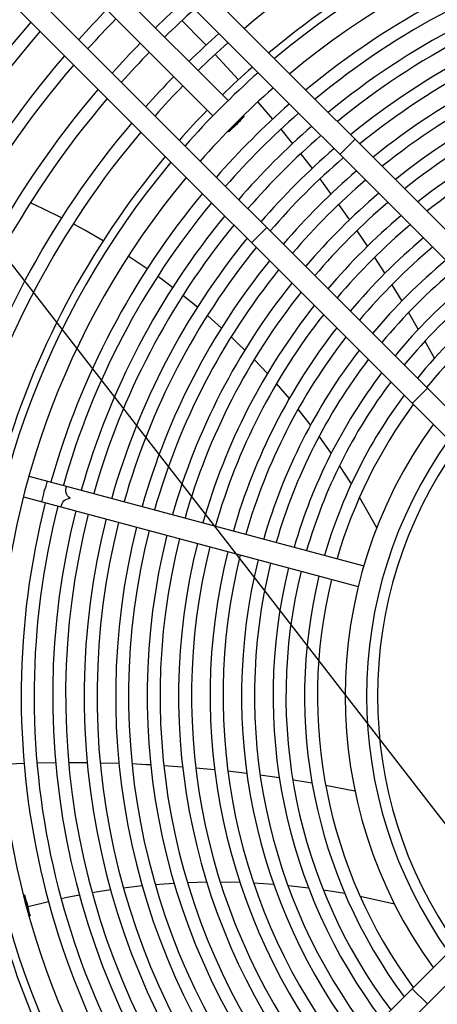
# Model space of a CAD drawing. Header units: centimetres. Extents: x -92429 to 178773, y 2337 to 428125.
# Tile 85 of 138: x 162351 to 162360, y 9409 to 9430. Entities that reach past the tile are written whole.
import ezdxf

# ---------------------------------------------------------------- set-up
doc = ezdxf.new("R2010")
doc.units = ezdxf.units.CM
doc.header["$LTSCALE"] = 50
doc.layers.add('WL_opisy', color=7, linetype='Continuous')
doc.layers.add('WL_urządzenia', color=1, linetype='Continuous')

msp = doc.modelspace()

# ---------------------------------------------------------------- linework, layer by layer
at = {"layer": 'WL_opisy'}
msp.add_line((162266.595, 9533.569, 2170), (162405.308, 9354.61, 2170), dxfattribs=at)
at = {"layer": 'WL_urządzenia', "color": 1, "linetype": 'Continuous'}
for p, q in [((162364.216, 9421.665, 2170), (162340.187, 9445.694, 2170)), ((162339.859, 9445.366, 2170), (162363.825, 9421.4, 2170)), ((162362.252, 9419.827, 2170), (162338.286, 9443.793, 2170)), ((162337.959, 9443.465, 2170), (162361.987, 9419.437, 2170)), ((162344.645, 9439.335, 2170), (162355.264, 9428.715, 2170)), ((162354.937, 9428.388, 2170), (162344.317, 9439.007, 2170)), ((162354.269, 9430.435, 2170), (162354.72, 9429.979, 2170)), ((162354.72, 9429.979, 2170), (162354.79, 9429.907, 2170)), ((162354.982, 9429.706, 2170), (162355.484, 9429.161, 2170)), ((162355.905, 9428.684, 2170), (162356.221, 9428.312, 2170)), ((162355.592, 9428.388, 2170), (162355.609, 9428.371, 2170)), ((162355.281, 9428.043, 2170), (162355.264, 9428.06, 2170)), ((162356.399, 9428.098, 2170), (162356.651, 9427.787, 2170)), ((162357.996, 9427.885, 2170), (162357.668, 9427.557, 2170)), ((162356.824, 9427.568, 2170), (162356.864, 9427.518, 2170)), ((162356.864, 9427.518, 2170), (162357.07, 9427.251, 2170)), ((162357.238, 9427.028, 2170), (162357.478, 9426.704, 2170)), ((162351.284, 9426.388, 2170), (162351.008, 9426.515, 2170)), ((162357.642, 9426.476, 2170), (162357.819, 9426.226, 2170)), ((162351.681, 9426.192, 2170), (162351.284, 9426.388, 2170)), ((162352.178, 9425.928, 2170), (162351.929, 9426.063, 2170)), ((162357.819, 9426.226, 2170), (162357.875, 9426.146, 2170)), ((162352.576, 9425.7, 2170), (162352.178, 9425.928, 2170)), ((162356.095, 9425.984, 2170), (162355.767, 9425.656, 2170)), ((162358.035, 9425.914, 2170), (162358.261, 9425.577, 2170)), ((162353.521, 9425.093, 2170), (162353.116, 9425.364, 2170)), ((162358.417, 9425.34, 2170), (162358.637, 9424.996, 2170)), ((162353.855, 9424.854, 2170), (162353.748, 9424.932, 2170)), ((162354.07, 9424.694, 2170), (162353.855, 9424.854, 2170)), ((162358.789, 9424.753, 2170), (162359.003, 9424.401, 2170)), ((162354.603, 9424.27, 2170), (162354.29, 9424.523, 2170)), ((162359.15, 9424.153, 2170), (162359.358, 9423.792, 2170)), ((162355.121, 9423.82, 2170), (162354.817, 9424.089, 2170)), ((162355.469, 9423.494, 2170), (162355.329, 9423.628, 2170)), ((162359.501, 9423.538, 2170), (162359.53, 9423.487, 2170)), ((162355.623, 9423.345, 2170), (162355.469, 9423.494, 2170)), ((162359.53, 9423.487, 2170), (162359.704, 9423.168, 2170)), ((162356.11, 9422.84, 2170), (162355.824, 9423.141, 2170)), ((162356.582, 9422.306, 2170), (162356.305, 9422.625, 2170)), ((162359.553, 9422.526, 2170), (162359.225, 9422.198, 2170)), ((162356.904, 9421.911, 2170), (162356.771, 9422.076, 2170)), ((162357.04, 9421.736, 2170), (162356.904, 9421.911, 2170)), ((162357.484, 9421.127, 2170), (162357.224, 9421.491, 2170)), ((162357.917, 9420.468, 2170), (162357.663, 9420.863, 2170)), ((162350.978, 9420.636, 2170), (162358.185, 9418.704, 2170)), ((162350.858, 9420.188, 2170), (162358.065, 9418.257, 2170)), ((162358.463, 9419.519, 2170), (162358.092, 9420.18, 2170)), ((162350.384, 9414.437, 2170), (162350.872, 9414.457, 2170)), ((162351.151, 9414.465, 2170), (162351.551, 9414.472, 2170)), ((162351.83, 9414.474, 2170), (162351.894, 9414.474, 2170)), ((162351.894, 9414.474, 2170), (162352.231, 9414.472, 2170)), ((162352.511, 9414.468, 2170), (162352.913, 9414.457, 2170)), ((162353.194, 9414.447, 2170), (162353.5, 9414.432, 2170)), ((162353.5, 9414.432, 2170), (162353.598, 9414.427, 2170)), ((162353.879, 9414.41, 2170), (162354.284, 9414.381, 2170)), ((162354.567, 9414.357, 2170), (162354.974, 9414.319, 2170)), ((162355.258, 9414.289, 2170), (162355.667, 9414.241, 2170)), ((162355.953, 9414.204, 2170), (162356.366, 9414.147, 2170)), ((162356.654, 9414.103, 2170), (162356.712, 9414.093, 2170)), ((162356.712, 9414.093, 2170), (162357.071, 9414.034, 2170)), ((162357.363, 9413.983, 2170), (162357.994, 9413.862, 2170)), ((162361.987, 9412.367, 2170), (162337.959, 9388.338, 2170)), ((162338.286, 9388.011, 2170), (162362.252, 9411.977, 2170)), ((162353.89, 9411.856, 2170), (162353.696, 9411.841, 2170)), ((162354.104, 9411.869, 2170), (162353.89, 9411.856, 2170)), ((162354.805, 9411.894, 2170), (162354.39, 9411.883, 2170)), ((162355.518, 9411.887, 2170), (162355.096, 9411.895, 2170)), ((162356.027, 9411.862, 2170), (162355.815, 9411.874, 2170)), ((162356.248, 9411.846, 2170), (162356.027, 9411.862, 2170)), ((162352.734, 9411.731, 2170), (162352.337, 9411.668, 2170)), ((162353.415, 9411.815, 2170), (162353.012, 9411.769, 2170)), ((162356.998, 9411.769, 2170), (162356.553, 9411.819, 2170)), ((162357.778, 9411.65, 2170), (162357.314, 9411.725, 2170)), ((162350.858, 9411.615, 2170), (162350.881, 9411.621, 2170)), ((162351.399, 9411.477, 2170), (162350.958, 9411.366, 2170)), ((162351.8, 9411.566, 2170), (162351.67, 9411.538, 2170)), ((162352.063, 9411.618, 2170), (162351.8, 9411.566, 2170)), ((162358.848, 9411.42, 2170), (162358.108, 9411.587, 2170)), ((162351.001, 9411.174, 2170), (162350.978, 9411.168, 2170)), ((162359.225, 9409.605, 2170), (162359.553, 9409.277, 2170))]:
    msp.add_line(p, q, dxfattribs=at)
for points in [[(162355.281, 9428.043, 0.037253), (162355.439, 9428.213, 0.037253), (162355.609, 9428.371)], [(162355.451, 9428.201, 0.037253), (162355.281, 9428.043)], [(162355.609, 9428.371, 0.037253), (162355.451, 9428.201)], [(162351.254, 9420.082, 0.037253), (162351.306, 9420.308, 0.037253), (162351.374, 9420.53)], [(162351.671, 9419.97, -0.374287), (162351.862, 9420.159, -0.374287), (162351.791, 9420.418)], [(162351.001, 9411.174, 0.037253), (162350.933, 9411.395, 0.037253), (162350.881, 9411.621)], [(162350.881, 9411.621, 0.037253), (162350.949, 9411.4)], [(162350.949, 9411.4, 0.037253), (162351.001, 9411.174)]]:
    msp.add_lwpolyline(points, format="xyb", dxfattribs=at)
msp.add_circle((162367.75, 9415.902, 2170), 47.277, dxfattribs=at)
for radius, start, end in [(47.277, 139.4416, 130.5584), (42.566, 137.9961, 132.0039), (42.222, 138.0205, 131.9795), (42.012, 138.0356, 131.9644), (18.804, 105.7062, 130.1926), (17.891, 50.0533, 129.9467), (18.063, 105.7351, 129.9949), (17.428, 50.1881, 129.8119), (16.94, 105.7839, 129.6621), (16.662, 105.797, 129.5728), (16.262, 105.8165, 129.439), (15.984, 105.8307, 129.342), (20.101, 131.8276, 134.3394), (15.585, 105.852, 129.1964), (21.12, 135.6287, 138.0192), (19.823, 131.783, 134.3301), (15.307, 105.8675, 129.0906), (22.139, 139.0819, 164.4002), (20.842, 135.6371, 138.0595), (21.861, 139.1339, 164.3926), (19.082, 131.658, 134.3041), (14.907, 105.8908, 128.9317), (20.101, 135.6606, 138.1724), (18.804, 131.6085, 134.2938), (14.629, 105.9077, 128.8158), (21.12, 139.2792, 164.3713), (19.823, 135.6699, 138.217), (20.842, 139.3364, 164.3629), (14.23, 105.9332, 128.6415), (19.082, 135.6959, 138.342), (17.891, 131.4353, 138.5647), (18.063, 131.4692, 134.2649), (13.951, 105.9518, 128.5142), (18.804, 135.7062, 138.3915), (20.101, 139.4966, 164.3394), (17.428, 131.3403, 138.6597), (13.552, 105.9799, 128.3222), (19.823, 139.5598, 164.3301), (16.94, 131.2348, 138.7652), (13.274, 106.0004, 128.1816), (18.063, 135.7351, 138.5308), (16.662, 131.1719, 138.8281), (19.082, 139.7372, 164.3041), (18.804, 139.8074, 164.2938), (16.262, 131.0777, 138.9223), (15.984, 131.0093, 138.9907), (15.585, 130.9069, 139.0931), (17.891, 140.0533, 219.9467), (18.063, 140.0051, 164.2649), (15.307, 130.8324, 139.1676), (14.907, 130.7205, 139.2795), (17.428, 140.1881, 219.8119), (14.629, 130.639, 139.361), (16.94, 140.3379, 164.2161), (14.23, 130.5163, 139.4837), (16.662, 140.4272, 164.203), (13.951, 130.4267, 139.5733), (16.262, 140.561, 164.1835), (13.552, 130.2916, 139.7084), (15.984, 140.658, 164.1693), (13.274, 130.1927, 139.8073), (15.585, 140.8036, 164.148), (12.874, 130.0432, 139.9568), (15.307, 140.9094, 164.1325), (12.596, 129.9335, 140.0665), (14.907, 141.0683, 164.1092), (12.197, 129.7671, 140.2329), (14.629, 141.1842, 164.0923), (11.919, 129.6446, 140.3554), (14.23, 141.3585, 164.0668), (11.519, 129.4583, 140.5417), (13.951, 141.4858, 164.0482), (11.241, 129.3208, 140.6792), (13.552, 141.6778, 164.0201), (10.842, 129.1108, 140.8892), (13.274, 141.8184, 163.9996), (10.563, 128.9552, 141.0448), (12.874, 142.031, 163.9686), (12.596, 142.1871, 163.9458), (12.197, 142.4238, 163.9113), (11.919, 142.598, 163.8858), (11.519, 142.8631, 163.8472), (11.241, 143.0589, 163.8187), (10.842, 143.358, 163.7751), (10.563, 143.5797, 163.7429), (9.967, 144.0971, 215.9029), (9.504, 144.5449, 215.4551), (9.27, 144.7878, 215.2122), (16.94, 165.7839, 219.6621), (16.662, 165.797, 219.5728), (16.262, 165.8165, 219.439), (15.984, 165.8307, 219.342), (15.585, 165.852, 219.1964), (15.307, 165.8675, 219.0906), (14.907, 165.8908, 218.9317), (14.629, 165.9077, 218.8158), (14.23, 165.9332, 218.6415), (13.951, 165.9518, 218.5142), (13.552, 165.9799, 218.3222), (13.274, 166.0004, 218.1816), (12.874, 166.0314, 217.969), (12.596, 166.0542, 217.8129), (12.197, 166.0887, 217.5762), (11.919, 166.1142, 217.402), (11.519, 166.1528, 217.1369), (11.241, 166.1813, 216.9411), (10.842, 166.2249, 216.642), (10.563, 166.2571, 216.4203), (18.804, 195.7062, 220.1926), (18.063, 195.7351, 219.9949), (19.082, 195.6959, 220.2628), (20.101, 195.6606, 220.5034), (19.823, 195.6699, 220.4402), (21.12, 195.6287, 220.7208), (20.842, 195.6371, 220.6636), (22.139, 195.5998, 220.9181), (21.861, 195.6074, 220.8661)]:
    msp.add_arc((162367.75, 9415.902, 2170), radius, start, end, dxfattribs=at)

doc.saveas('drawing.dxf')
